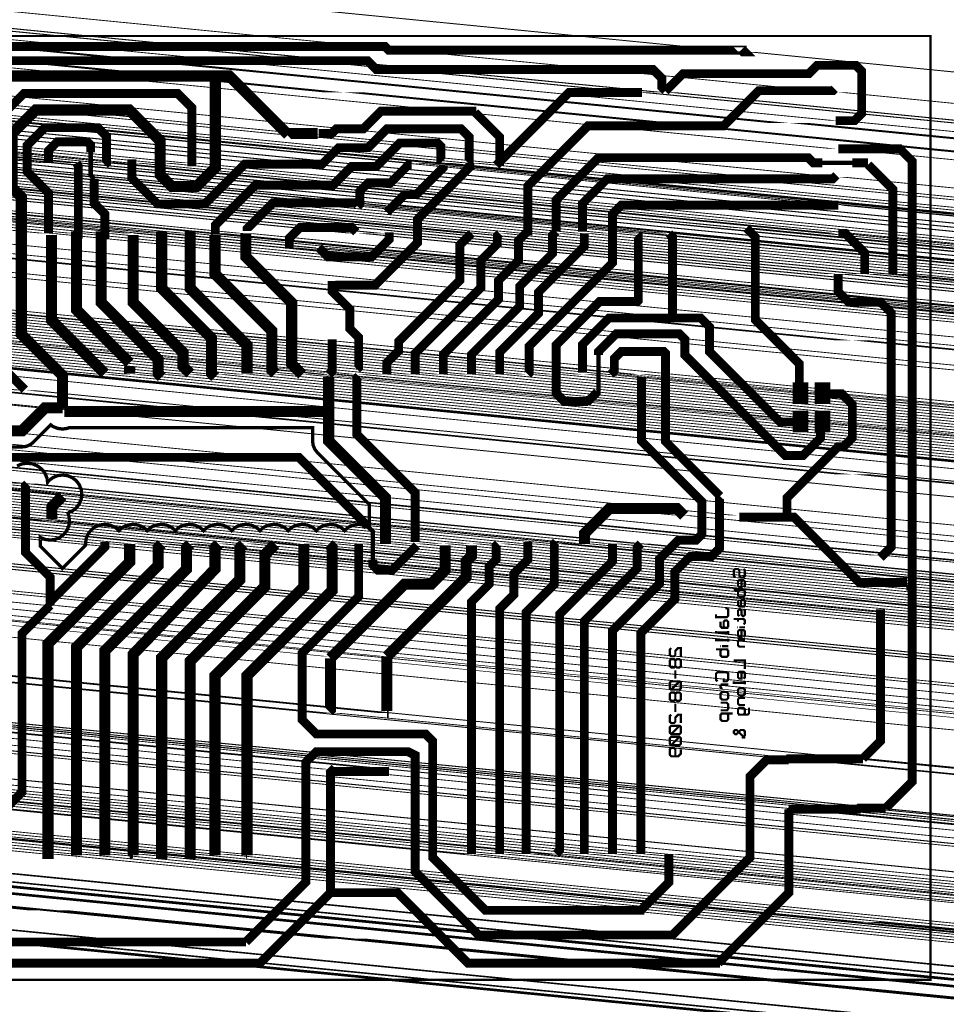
# Model space of a CAD drawing. Header units: millimetres. Extents: x -27026875 to 27027017, y -27026893 to 27026992.
# Tile 32 of 44: x 33 to 116, y -2 to 86. Entities that reach past the tile are written whole.
import ezdxf

# ---------------------------------------------------------------- set-up
doc = ezdxf.new("R2010")
doc.units = ezdxf.units.MM
doc.layers.add('BOT', color=2, linetype='CONTINUOUS')
doc.layers.add('DRL', color=26, linetype='CONTINUOUS')

# ---------------------------------------------------------------- blocks, each defined once
blk = doc.blocks.new('PAD_3_2')
at = {"layer": 'BOT', "color": 1}
blk.add_lwpolyline([(-0.45, 0, 54053816, 0.9, 1), (0.45, 0, 54053816, 0.9, 1)], format="xyseb", close=True, dxfattribs=at)
blk = doc.blocks.new('PAD_8_26')
at = {"layer": 'DRL', "color": 1}
blk.add_lwpolyline([(-0.2, 0, 53992952, 0.4, 1), (0.2, 0, 53992952, 0.4, 1)], format="xyseb", close=True, dxfattribs=at)
blk = doc.blocks.new('PAD_9_2')
at = {"layer": 'BOT', "color": 1}
blk.add_lwpolyline([(-0.395, 0, 53985784, 0.79, 1), (0.395, 0, 53985784, 0.79, 1)], format="xyseb", close=True, dxfattribs=at)
blk = doc.blocks.new('PAD_10_2')
at = {"layer": 'BOT', "const_width": 1.4}
blk.add_lwpolyline([(-0.975, 0), (0.975, 0)], dxfattribs=at)
blk = doc.blocks.new('PAD_11_2')
at = {"layer": 'BOT', "color": 1}
blk.add_lwpolyline([(-0.75, 0, 53992952, 1.5, 1), (0.75, 0, 53992952, 1.5, 1)], format="xyseb", close=True, dxfattribs=at)
blk = doc.blocks.new('PAD_12_2')
at = {"layer": 'BOT', "color": 1}
blk.add_lwpolyline([(-0.555, 0, 53992952, 1.11, 1), (0.555, 0, 53992952, 1.11, 1)], format="xyseb", close=True, dxfattribs=at)
blk = doc.blocks.new('PAD_13_2')
at = {"layer": 'BOT', "color": 1}
blk.add_lwpolyline([(-0.715, 0, 53992952, 1.43, 1), (0.715, 0, 53992952, 1.43, 1)], format="xyseb", close=True, dxfattribs=at)
blk = doc.blocks.new('PAD_14_2')
at = {"layer": 'BOT', "color": 1}
blk.add_lwpolyline([(-0.4, 0, 53992952, 0.8, 1), (0.4, 0, 53992952, 0.8, 1)], format="xyseb", close=True, dxfattribs=at)
blk = doc.blocks.new('PAD_15_2')
at = {"layer": 'BOT', "color": 1}
blk.add_lwpolyline([(-0.5, 0, 53992952, 1, 1), (0.5, 0, 53992952, 1, 1)], format="xyseb", close=True, dxfattribs=at)
blk = doc.blocks.new('PAD_16_2')
at = {"layer": 'BOT', "color": 1}
blk.add_lwpolyline([(-1.25, 0, 53992952, 2.5, 1), (1.25, 0, 53992952, 2.5, 1)], format="xyseb", close=True, dxfattribs=at)
blk = doc.blocks.new('PAD_17_2')
at = {"layer": 'BOT', "color": 1}
blk.add_lwpolyline([(-1.2, 0, 53992952, 2.4, 1), (1.2, 0, 53992952, 2.4, 1)], format="xyseb", close=True, dxfattribs=at)
blk = doc.blocks.new('PAD_18_2')
at = {"layer": 'BOT', "color": 1}
blk.add_lwpolyline([(-0.9, 0, 53992952, 1.8, 1), (0.9, 0, 53992952, 1.8, 1)], format="xyseb", close=True, dxfattribs=at)
blk = doc.blocks.new('PAD_19_2')
at = {"layer": 'BOT', "color": 1}
blk.add_lwpolyline([(-1.19, 0, 53992952, 2.38, 1), (1.19, 0, 53992952, 2.38, 1)], format="xyseb", close=True, dxfattribs=at)
blk = doc.blocks.new('PAD_20_2')
at = {"layer": 'BOT', "color": 1}
blk.add_lwpolyline([(-0.3, 0, 53992952, 0.6, 1), (0.3, 0, 53992952, 0.6, 1)], format="xyseb", close=True, dxfattribs=at)
blk = doc.blocks.new('PAD_21_26')
at = {"layer": 'DRL', "color": 1}
blk.add_lwpolyline([(-0.25, 0, 53992952, 0.5, 1), (0.25, 0, 53992952, 0.5, 1)], format="xyseb", close=True, dxfattribs=at)
blk = doc.blocks.new('PAD_22_26')
at = {"layer": 'DRL', "color": 1}
blk.add_lwpolyline([(-0.6, 0, 53992952, 1.2, 1), (0.6, 0, 53992952, 1.2, 1)], format="xyseb", close=True, dxfattribs=at)
blk = doc.blocks.new('PAD_23_26')
at = {"layer": 'DRL', "color": 1}
blk.add_lwpolyline([(-0.225, 0, 53992952, 0.45, 1), (0.225, 0, 53992952, 0.45, 1)], format="xyseb", close=True, dxfattribs=at)
blk = doc.blocks.new('PAD_24_26')
at = {"layer": 'DRL', "color": 1}
blk.add_lwpolyline([(-0.275, 0, 53992952, 0.55, 1), (0.275, 0, 53992952, 0.55, 1)], format="xyseb", close=True, dxfattribs=at)
blk = doc.blocks.new('PAD_25_26')
at = {"layer": 'DRL', "color": 1}
blk.add_lwpolyline([(-0.8875, 0, 53992952, 1.775, 1), (0.8875, 0, 53992952, 1.775, 1)], format="xyseb", close=True, dxfattribs=at)
blk = doc.blocks.new('PAD_26_26')
at = {"layer": 'DRL', "color": 1}
blk.add_lwpolyline([(-0.775, 0, 53992952, 1.55, 1), (0.775, 0, 53992952, 1.55, 1)], format="xyseb", close=True, dxfattribs=at)
blk = doc.blocks.new('PAD_27_26')
at = {"layer": 'DRL', "color": 1}
blk.add_lwpolyline([(-0.8, 0, 53992952, 1.6, 1), (0.8, 0, 53992952, 1.6, 1)], format="xyseb", close=True, dxfattribs=at)
blk = doc.blocks.new('PAD_28_26')
at = {"layer": 'DRL', "color": 1}
blk.add_lwpolyline([(-0.325, 0, 53992952, 0.65, 1), (0.325, 0, 53992952, 0.65, 1)], format="xyseb", close=True, dxfattribs=at)
blk = doc.blocks.new('PAD_29_26')
at = {"layer": 'DRL', "color": 1}
blk.add_lwpolyline([(-0.1375, 0, 53992952, 0.275, 1), (0.1375, 0, 53992952, 0.275, 1)], format="xyseb", close=True, dxfattribs=at)

msp = doc.modelspace()

# ---------------------------------------------------------------- linework, layer by layer
at = {"layer": '53705064', "const_width": 0.2}
msp.add_lwpolyline([(0, 85), (115, 85), (115, 0), (0, 0), (0, 85)], dxfattribs=at)
at = {"layer": '53749800'}
for points, const_width in [([(24.4475, 84.0475), (65.88124, 84.0475), (66.19874, 83.73), (98.425, 83.73)], 0.8), ([(97.94875, 83.73), (98.1075, 83.57125), (98.26625, 83.57125), (98.1075, 83.73)], 0.8), ([(22.96583, 77.38), (22.86, 77.48583), (22.86, 79.6025), (26.035, 82.7775), (60.21916, 82.7775)], 0.8), ([(91.1225, 80.07876), (90.805, 80.39626), (90.805, 81.19), (90.01125, 81.98375), (65.0875, 81.98375), (64.29375, 82.7775), (60.0075, 82.7775)], 0.8), ([(91.1225, 80.02584), (92.71, 81.61334), (104.03416, 81.61334), (104.77499, 82.35417), (108.2675, 82.35417), (108.79666, 81.82501), (108.79666, 78.015), (108.16166, 77.38), (106.46833, 77.38)], 0.8), ([(57.15, 76.11), (51.85833, 81.40167), (31.4325, 81.40167), (28.99833, 78.9675), (28.99833, 61.8225), (28.575, 61.39917), (10.26583, 61.39917)], 1), ([(50.58833, 81.08417), (50.58833, 73.14667), (48.895, 71.45334), (46.6725, 71.45334), (45.61416, 72.51168), (45.61416, 73.8875)], 1), ([(30.26833, 54.62584), (30.7975, 55.15501), (30.7975, 77.27417), (33.3375, 79.81417), (47.20166, 79.81417), (48.47166, 78.54417), (48.47166, 73.2525)], 0.8), ([(75.8825, 73.35834), (82.44416, 79.92), (89.00583, 79.92)], 0.8), ([(106.3625, 80.2375), (106.20376, 80.07876), (99.53625, 80.07876), (96.36124, 76.90375), (84.1375, 76.90375), (78.73999, 71.50624), (78.73999, 67.06125)], 0.8), ([(45.61416, 73.8875), (45.61416, 75.58084), (42.8625, 78.3325), (34.39583, 78.3325), (32.27916, 76.21583), (32.27916, 71.3475), (33.12583, 70.50083), (33.12583, 58.11834), (36.83, 54.41417), (36.83, 51.45084)], 1), ([(74.08333, 78.22667), (65.51083, 78.22667), (63.92333, 76.63917), (61.48916, 76.63917), (61.06583, 76.21584), (59.90166, 76.21584)], 0.8), ([(73.9775, 78.12084), (76.2, 75.89834), (76.2, 73.35834)], 0.8), ([(40.64, 73.41125), (40.79875, 73.57), (40.79875, 75.95125), (40.005, 76.745), (35.2425, 76.745), (33.655, 75.1575), (33.655, 72.77625), (35.56, 70.87125), (35.56, 67.22)], 0.8), ([(73.3425, 73.57), (73.44833, 73.67583), (73.44833, 75.89834), (72.7075, 76.63917), (66.04, 76.63917), (64.34667, 74.94584), (61.70083, 74.94584), (60.21916, 73.46417), (53.23416, 73.46417), (49.63583, 69.86584), (45.4025, 69.86584), (43.07416, 72.19418), (43.07416, 73.8875)], 0.8), ([(57.04416, 76.11), (57.15, 76.21584), (59.79583, 76.21584)], 1), ([(39.36999, 74.5225), (39.36999, 75.15751), (39.0525, 75.475), (36.35375, 75.475), (35.56, 74.68125), (35.56, 73.57)], 0.8), ([(71.01416, 73.67584), (70.90833, 73.78167), (70.90833, 75.05167), (70.59083, 75.36917), (67.20416, 75.36917), (65.08749, 73.2525), (62.865, 73.2525), (61.17167, 71.55917), (54.18666, 71.55917), (50.58833, 67.96084), (50.58833, 67.11417)], 0.8), ([(39.6875, 72.14125), (39.36999, 72.45876), (39.36999, 74.5225)], 0.4), ([(113.18875, 34.99375), (113.3475, 35.7875), (113.3475, 73.72875), (112.23625, 74.84), (106.68, 74.84)], 0.8), ([(38.1, 73.57), (38.25875, 73.2525), (38.25875, 66.74375)], 0.8), ([(61.11875, 62.66917), (61.22458, 62.56334), (64.98166, 62.56334), (68.79166, 66.37334), (68.79166, 68.49), (73.50125, 73.19959), (73.50125, 73.57)], 0.8), ([(63.39416, 69.65417), (63.60583, 69.86584), (63.60583, 71.03), (64.34667, 71.77084), (66.3575, 71.77084), (67.945, 73.35834), (68.2625, 73.35834)], 0.8), ([(66.04, 69.125), (67.6275, 70.7125), (68.68583, 70.7125), (71.12, 73.14667), (71.12, 73.35834)], 0.8), ([(81.28, 67.37875), (81.28, 70.23625), (85.09, 74.04625), (103.98125, 74.04625), (104.4575, 73.57), (105.25125, 73.57)], 0.8), ([(105.25125, 73.57), (107.95, 73.57)], 0.4), ([(107.95, 73.57), (109.37875, 73.57)], 0.8), ([(109.37875, 73.41125), (111.60125, 71.18875), (111.60125, 63.56875)], 0.8), ([(106.52125, 72.45875), (106.20375, 72.14125), (96.8375, 72.14125)], 0.8), ([(40.64, 66.74375), (40.64, 68.96625), (39.6875, 69.91875), (39.6875, 72.14125)], 0.8), ([(97.63125, 72.14125), (85.88375, 72.14125), (83.66125, 69.91875), (83.66125, 67.37875)], 0.8), ([(63.39416, 69.76), (63.18249, 69.97167), (55.77416, 69.97167), (53.44583, 67.64334), (53.44583, 67.43167)], 0.8), ([(106.68, 69.76), (87.15375, 69.76), (86.36, 68.96625), (86.36, 67.22)], 0.8), ([(40.64, 54.6), (35.84, 59.4), (35.84, 67.08)], 1), ([(42.88, 55.56), (38.08, 60.36), (38.08, 67.4)], 1), ([(45.76, 54.28), (45.44, 54.6), (45.44, 55.88), (40.32, 61), (40.32, 67.4)], 1), ([(48.32, 54.6), (47.68, 55.24), (47.68, 56.52), (43.2, 61), (43.2, 67.08)], 1), ([(50.56, 54.28), (50.24, 54.6), (50.24, 57.8), (45.76, 62.28), (45.76, 67.4)], 1), ([(48.32, 67.4), (48.32, 62.28), (53.44, 57.16), (53.44, 54.6)], 1), ([(56, 54.6), (55.68, 54.92), (55.68, 58.44), (50.56, 63.56), (50.56, 67.08)], 1), ([(58.42, 54.52), (57.4675, 55.4725), (57.4675, 60.97584), (53.34, 65.10334), (53.34, 67.22)], 1), ([(63.28833, 67.32584), (62.865, 67.74917), (58.20833, 67.74917), (57.25583, 66.79667), (57.25583, 65.84417)], 0.8), ([(59.90166, 65.95), (60.74832, 65.10334), (64.66416, 65.10334), (66.25166, 66.69084), (66.25166, 67.32584)], 0.8), ([(73.66, 67.22), (72.60166, 66.16166), (72.60166, 62.98667), (67.09833, 57.48334), (67.09833, 56.63667), (66.04, 55.57834), (66.04, 54.52)], 0.8), ([(76.2, 67.22), (75.98833, 67.00833), (75.98833, 66.2675), (74.50666, 64.78583), (74.50666, 62.35167), (68.58, 56.42501), (68.58, 54.52)], 0.8), ([(78.74, 67.43167), (77.89333, 66.585), (77.89333, 64.78584), (76.09416, 62.98667), (76.09416, 61.29334), (71.12, 56.31918), (71.12, 54.52)], 0.8), ([(81.28, 67.37875), (80.9625, 67.06125), (80.9625, 65.42084), (77.99916, 62.4575), (77.99916, 60.65834), (73.66, 56.31918), (73.66, 54.52)], 0.8), ([(76.2, 54.52), (76.2, 56.53084), (79.6925, 60.02334), (79.6925, 61.92834), (83.82, 66.05584), (83.82, 67.22)], 0.8), ([(78.74, 54.52), (78.84583, 54.62583), (78.84583, 57.06), (86.36, 64.57417), (86.36, 67.22)], 0.8), ([(88.5825, 67.11417), (88.68833, 67.00834), (88.68833, 61.1875), (88.5825, 61.08167), (85.19583, 61.08167), (81.28, 57.16584), (81.28, 54.41417)], 0.8), ([(91.44, 67.22), (91.7575, 66.9025), (91.7575, 59.6)], 0.8), ([(98.425, 67.69625), (99.21875, 66.9025), (99.21875, 59.44125), (103.1875, 55.4725), (103.1875, 52.77375)], 0.8), ([(109.06125, 63.56875), (109.06125, 65.47375), (107.315, 67.22), (106.68, 67.22)], 0.8), ([(110.49, 38.01), (111.4425, 38.9625), (111.4425, 60.07625), (110.49, 61.02875), (107.6325, 61.02875), (106.68, 61.98125), (106.68, 63.56875)], 0.8), ([(63.34125, 54.99625), (63.5, 55.155), (63.5, 57.85375), (62.70625, 58.6475), (62.70625, 60.39375), (61.11875, 61.98125), (61.11875, 62.93375)], 0.8), ([(103.1875, 50.23375), (101.44125, 50.23375), (95.09125, 56.58375), (95.09125, 58.80625), (94.2975, 59.6), (86.0425, 59.6), (83.66125, 57.21875), (83.66125, 54.67875)], 0.8), ([(105.25125, 50.3925), (105.0925, 50.23375), (105.0925, 48.805), (103.505, 47.2175), (101.9175, 47.2175), (92.86875, 56.26625), (92.86875, 57.695), (92.3925, 58.17125), (86.6775, 58.17125), (85.09, 56.58375), (85.09, 56.26625)], 0.8), ([(60.80125, 54.52), (61.11875, 54.8375), (61.11875, 57.695)], 0.8), ([(85.09, 56.58375), (85.09, 53.5675)], 0.4), ([(86.20125, 54.52), (86.51875, 54.8375), (86.51875, 55.94875), (87.15375, 56.58375), (90.96375, 56.58375), (91.1225, 56.425), (91.1225, 48.4875), (96.04375, 43.56625)], 0.8), ([(30.37416, 54.62584), (31.96166, 54.62584), (33.44333, 53.14417)], 0.8), ([(42.88, 54.6), (42.88, 55.24)], 1), ([(65.92, 39.24), (65.92, 43.4), (60.8, 48.52), (60.8, 54.28)], 1), ([(63.5, 54.36125), (63.34125, 54.2025), (63.34125, 49.1225), (68.58, 43.88375), (68.58, 39.43875)], 0.8), ([(81.28, 54.52), (81.28, 52.82667), (82.02083, 52.08584), (84.1375, 52.08584)], 0.8), ([(81.28, 54.52), (81.28, 52.9325), (82.2325, 51.98), (84.29625, 51.98), (85.09, 52.77375), (85.09, 53.72625)], 0.4), ([(94.4, 43.08), (88.96, 48.52), (88.96, 54.28)], 0.8), ([(84.1375, 52.08584), (84.98416, 52.9325)], 0.8), ([(105.25125, 52.9325), (105.41, 52.77375), (106.9975, 52.77375), (107.95, 51.82125), (107.95, 48.805), (107.15625, 48.01125), (106.68, 48.01125), (102.07625, 43.4075), (102.07625, 41.82)], 0.8), ([(30.48, 49.28125), (30.63875, 49.44), (33.17875, 49.44), (35.2425, 51.50375), (36.83, 51.50375)], 1), ([(36.98875, 51.18625), (60.48375, 51.18625)], 1), ([(31.44058, 47.9895), (33.17875, 47.9895), (33.55417, 48.03892), (33.904, 48.18383), (34.20441, 48.41435), (35.7719, 49.98183), (35.95975, 49.83768), (36.37953, 49.66381), (36.83, 49.6045), (37.28047, 49.66381), (37.45416, 49.73575), (59.3495, 49.73575), (59.3495, 48.52), (59.39892, 48.14458), (59.54383, 47.79475), (59.77434, 47.49434), (64.4695, 42.79918), (64.4695, 40.71116), (64.37025, 40.78732), (63.95047, 40.96119), (63.5, 41.0205), (63.04953, 40.96119), (62.62975, 40.78732), (62.26928, 40.51072), (62.23, 40.45953), (62.19072, 40.51072), (61.83025, 40.78732), (61.41047, 40.96119), (60.96, 41.0205), (60.50953, 40.96119), (60.08975, 40.78732), (59.72928, 40.51072), (59.69, 40.45953), (59.65072, 40.51072), (59.29025, 40.78732), (58.87047, 40.96119), (58.42, 41.0205), (57.96953, 40.96119), (57.54975, 40.78732), (57.18928, 40.51072), (57.15, 40.45953), (57.11072, 40.51072), (56.75025, 40.78732), (56.33047, 40.96119), (55.88, 41.0205), (55.42953, 40.96119), (55.00975, 40.78732), (54.64928, 40.51072), (54.61, 40.45953), (54.57072, 40.51072), (54.21025, 40.78732), (53.79047, 40.96119), (53.34, 41.0205), (52.88953, 40.96119), (52.46975, 40.78732), (52.10928, 40.51072), (52.07, 40.45953), (52.03072, 40.51072), (51.67025, 40.78732), (51.25047, 40.96119), (50.8, 41.0205), (50.34953, 40.96119), (49.92975, 40.78732), (49.56928, 40.51072), (49.53, 40.45953), (49.49072, 40.51072), (49.13025, 40.78732), (48.71047, 40.96119), (48.26, 41.0205), (47.80953, 40.96119), (47.38975, 40.78732), (47.02928, 40.51072), (46.99, 40.45953), (46.95072, 40.51072), (46.59025, 40.78732), (46.17047, 40.96119), (45.72, 41.0205), (45.26953, 40.96119), (44.84975, 40.78732), (44.48928, 40.51072), (44.45, 40.45953), (44.41072, 40.51072), (44.05025, 40.78732), (43.63047, 40.96119), (43.18, 41.0205), (42.72953, 40.96119), (42.30975, 40.78732), (41.94928, 40.51072), (41.91, 40.45953), (41.87072, 40.51072), (41.51025, 40.78732), (41.09047, 40.96119), (40.64, 41.0205), (40.18953, 40.96119), (39.76975, 40.78732), (39.40928, 40.51072), (39.13268, 40.15025), (38.95881, 39.73047), (38.8995, 39.28), (38.91673, 39.14913), (36.80942, 37.04182), (36.6737, 37.2187), (34.84675, 39.04565), (34.84675, 39.83777), (34.8485, 39.83643), (35.26828, 39.66256), (35.71875, 39.60325), (36.16922, 39.66256), (36.589, 39.83643), (36.94947, 40.11303), (37.22607, 40.4735), (37.39994, 40.89328), (37.45925, 41.34375), (37.39994, 41.79422), (37.328, 41.96793), (37.328, 42.01293), (37.41432, 42.09925), (37.70025, 42.21768), (38.06072, 42.49428), (38.33732, 42.85475), (38.51119, 43.27453), (38.5705, 43.725), (38.51119, 44.17547), (38.33732, 44.59525), (38.06072, 44.95572), (37.70025, 45.23232), (37.28047, 45.40619), (36.83, 45.4655), (36.37953, 45.40619), (35.95975, 45.23232), (35.59928, 44.95572), (35.48797, 44.81066), (35.44245, 45.15644), (35.25758, 45.60275), (34.9635, 45.986), (34.58025, 46.28008), (34.13394, 46.46495), (33.655, 46.528), (33.17606, 46.46495), (32.72975, 46.28008)], 0.301), ([(30.32125, 46.9), (30.48, 47.05875), (56.99125, 47.05875)], 0.8), ([(64.29375, 40.8675), (58.1025, 47.05875), (56.67375, 47.05875)], 0.8), ([(33.655, 44.6775), (33.49625, 44.51875), (33.49625, 38.48625), (35.71875, 36.26375), (35.71875, 33.72375)], 0.8), ([(36.83, 43.56625), (35.8775, 42.61375), (35.8775, 41.5025)], 1), ([(94.34375, 43.13625), (94.40333, 43.07667), (94.40333, 40.12667), (93.87416, 39.5975), (92.28666, 39.5975), (90.59333, 37.90417), (90.59333, 35.68167), (86.36, 31.44834), (86.36, 11.34)], 0.8), ([(96.04375, 43.56625), (95.99083, 43.51333), (95.99083, 38.85667), (95.25, 38.11584), (93.345, 38.11584), (91.96916, 36.74), (91.96916, 34.30585), (88.9, 31.23668), (88.9, 11.34)], 0.8), ([(92.8, 41.8), (92.16, 42.44), (86.08, 42.44), (83.84, 40.2), (83.84, 39.24)], 1), ([(107.315, 37.0575), (102.71125, 41.66125), (97.79, 41.66125)], 0.8), ([(64.77, 37.85125), (64.77, 40.39125), (64.29375, 40.8675)], 0.4), ([(42.88, 39.24), (42.88, 37.64), (35.52, 30.28), (35.52, 10.8825)], 1), ([(35.56, 33.8825), (40.64, 38.9625), (40.64, 39.43875)], 0.8), ([(45.76, 39.24), (45.44, 38.92), (45.44, 37.32), (38.08, 29.96), (38.08, 11.2025)], 1), ([(48.32, 39.24), (48, 38.92), (48, 37), (40.64, 29.64), (40.64, 11.2)], 1), ([(50.88, 39.24), (50.56, 38.92), (50.56, 37), (43.1975, 29.32), (43.1975, 11.2)], 1), ([(53.12, 39.24), (52.8, 38.92), (52.8, 36.04), (45.76, 29), (45.76, 10.8825)], 1), ([(56, 39.24), (55.04, 38.28), (55.04, 35.4), (48.32, 28.68), (48.32, 10.8825)], 1), ([(58.56, 39.24), (58.56, 35.4), (50.56, 27.4), (50.56, 11.2)], 1), ([(60.8, 39.24), (61.12, 38.92), (61.12, 35.08), (53.44, 27.4), (53.44, 11.2025)], 1), ([(63.5, 39.28), (63.5, 34.5175), (58.42, 29.4375), (58.42, 23.405), (59.69, 22.135), (69.5325, 22.135), (70.1675, 21.5), (70.1675, 11.0225), (74.93, 6.26), (89.2175, 6.26001)], 0.8), ([(60.96, 28.96125), (67.6275, 35.62875), (70.00875, 35.62875), (71.27875, 36.89875), (71.27875, 39.12125)], 1), ([(68.73875, 39.12125), (66.51625, 36.89875), (65.24625, 36.89875), (64.77, 37.375), (64.77, 37.85125)], 0.8), ([(66.04, 29.12), (73.18375, 36.26375), (73.18375, 37.6925), (73.66, 38.16875), (73.66, 39.12125)], 1), ([(76.04125, 39.28), (75.8825, 39.12125), (75.8825, 37.85125), (75.2475, 37.21625), (75.2475, 35.62875), (73.66, 34.04125), (73.66, 11.34)], 0.8), ([(78.73999, 39.43875), (78.73999, 37.85125), (77.47, 36.58126), (77.47, 34.67625), (76.2, 33.40625), (76.2, 11.34)], 0.8), ([(81.28, 39.43875), (81.12125, 39.28), (81.12125, 35.62875), (78.58125, 33.08875), (78.58125, 11.34)], 0.8), ([(81.28, 11.34), (81.5975, 11.6575), (81.5975, 32.93), (86.36, 37.6925), (86.36, 39.28)], 0.8), ([(88.9, 39.28), (88.5825, 38.9625), (88.5825, 37.0575), (83.82, 32.295), (83.82, 11.34)], 0.8), ([(112.87125, 35.7875), (108.585, 35.7875), (107.315, 37.0575)], 0.8), ([(98.15486, 37), (98.27984, 36.87502), (98.27984, 36.3751), (98.15486, 36.25012), (97.9049, 36.25012), (97.77992, 36.3751), (97.77992, 36.87502), (97.65494, 37), (97.40498, 37), (97.28, 36.87502), (97.28, 36.3751), (97.40498, 36.25012)], 0.2), ([(98.15486, 35.37526), (98.27984, 35.50024), (98.27984, 35.87518), (98.15486, 36.00016), (97.77992, 36.00016), (97.65494, 35.87518), (97.65494, 35.50024), (97.77992, 35.37526), (97.96739, 35.37526), (97.96739, 36.00016)], 0.2), ([(110.96625, 15.4675), (113.3475, 17.84875), (113.3475, 35.62875)], 0.8), ([(113.18875, 35.47), (113.18875, 35.31125)], 0.8), ([(98.27984, 35.1253), (97.28, 35.1253)], 0.2), ([(97.77992, 35.1253), (97.65494, 35.00032), (97.65494, 34.62538), (97.77992, 34.5004), (98.15486, 34.5004), (98.27984, 34.62538), (98.27984, 35.00032), (98.15486, 35.1253)], 0.2), ([(35.71875, 33.72375), (33.17875, 31.18375), (33.17875, 16.89625), (31.4325, 15.15), (31.4325, 4.0375)], 0.8), ([(97.65494, 34.12546), (97.65494, 33.75052), (97.77992, 33.62554), (98.27984, 33.62554)], 0.2), ([(98.15486, 33.62554), (98.27984, 33.75052), (98.27984, 34.12546), (98.15486, 34.25044), (98.02988, 34.25044), (97.9049, 34.12546), (97.9049, 33.75052), (98.02988, 33.62554)], 0.2), ([(108.9025, 19.9125), (110.49, 21.5), (110.49, 33.35334)], 0.8), ([(96.50476, 33.48), (96.64222, 33.48), (96.77968, 33.34254), (96.77968, 32.7927), (96.64222, 32.65524), (95.68, 32.65524), (95.68, 32.93016)], 0.2), ([(98.15486, 33.37558), (98.27984, 33.2506), (98.27984, 32.87566), (98.15486, 32.75068), (98.09237, 32.75068), (97.96739, 32.87566), (97.96739, 33.2506), (97.84241, 33.37558), (97.77992, 33.37558), (97.65494, 33.2506), (97.65494, 32.87566), (97.77992, 32.75068)], 0.2), ([(96.09238, 32.24286), (96.09238, 31.83048), (96.22984, 31.69302), (96.77968, 31.69302)], 0.2), ([(96.64222, 31.69302), (96.77968, 31.83048), (96.77968, 32.24286), (96.64222, 32.38032), (96.50476, 32.38032), (96.3673, 32.24286), (96.3673, 31.83048), (96.50476, 31.69302)], 0.2), ([(97.28, 32.50072), (98.15486, 32.50072), (98.27984, 32.37574), (98.27984, 32.12578), (98.15486, 32.0008)], 0.2), ([(97.65494, 32.50072), (97.65494, 32.25076)], 0.2), ([(96.77968, 31.28064), (95.68, 31.28064), (95.68, 31.4181)], 0.2), ([(96.77968, 31.4181), (96.77968, 31.14318)], 0.2), ([(97.65494, 31.75084), (97.59245, 31.75084)], 0.2), ([(98.15486, 30.87598), (98.27984, 31.00096), (98.27984, 31.3759), (98.15486, 31.50088), (97.77992, 31.50088), (97.65494, 31.3759), (97.65494, 31.00096), (97.77992, 30.87598), (97.96739, 30.87598), (97.96739, 31.50088)], 0.2), ([(98.27984, 31.75084), (97.77992, 31.75084)], 0.2), ([(96.77968, 30.59334), (95.68, 30.59334), (95.68, 30.7308)], 0.2), ([(96.77968, 30.7308), (96.77968, 30.45588)], 0.2), ([(98.27984, 30.62602), (97.65494, 30.62602)], 0.2), ([(97.77992, 30.62602), (97.65494, 30.50104), (97.65494, 30.1261), (97.77992, 30.00112), (98.27984, 30.00112)], 0.2), ([(60.80125, 24.19875), (60.96, 24.3575), (60.96, 28.96125)], 1), ([(66.04, 24.19875), (66.04, 29.12)], 1), ([(92.51984, 29.13044), (92.51984, 29.88032), (92.26988, 29.88032), (92.01992, 29.63036), (92.01992, 29.25542), (91.89494, 29.13044), (91.64498, 29.13044), (91.52, 29.25542), (91.52, 29.75534), (91.64498, 29.88032)], 0.2), ([(96.77968, 29.76858), (95.68, 29.76858)], 0.2), ([(96.09238, 30.0435), (96.02365, 30.0435)], 0.2), ([(96.22984, 29.76858), (96.09238, 29.63112), (96.09238, 29.21874), (96.22984, 29.08128), (96.64222, 29.08128), (96.77968, 29.21874), (96.77968, 29.63112), (96.64222, 29.76858)], 0.2), ([(96.77968, 30.0435), (96.22984, 30.0435)], 0.2), ([(92.01992, 28.7555), (92.1449, 28.88048), (92.39486, 28.88048), (92.51984, 28.7555), (92.51984, 28.25558), (92.39486, 28.1306), (92.1449, 28.1306), (92.01992, 28.25558), (92.01992, 28.7555), (91.89494, 28.88048), (91.64498, 28.88048), (91.52, 28.7555), (91.52, 28.25558), (91.64498, 28.1306), (91.89494, 28.1306), (92.01992, 28.25558)], 0.2), ([(97.28, 28.75132), (98.27984, 28.75132), (98.27984, 28.00144)], 0.2), ([(92.01992, 27.88064), (92.01992, 27.13076)], 0.2), ([(96.3673, 27.15684), (96.3673, 26.88192), (96.64222, 26.88192), (96.77968, 27.01938), (96.77968, 27.56922), (96.64222, 27.70668), (95.81746, 27.70668), (95.68, 27.56922), (95.68, 27.01938), (95.81746, 26.88192)], 0.2), ([(98.15486, 27.12658), (98.27984, 27.25156), (98.27984, 27.6265), (98.15486, 27.75148), (97.77992, 27.75148), (97.65494, 27.6265), (97.65494, 27.25156), (97.77992, 27.12658), (97.96739, 27.12658), (97.96739, 27.75148)], 0.2), ([(92.51984, 26.75582), (92.39486, 26.8808), (91.64498, 26.8808), (91.52, 26.75582), (91.52, 26.2559), (91.64498, 26.13092), (92.39486, 26.13092), (92.51984, 26.2559), (92.51984, 26.75582)], 0.2), ([(92.39486, 26.8808), (91.64498, 26.13092)], 0.2), ([(96.77968, 26.607), (96.09238, 26.607)], 0.2), ([(96.22984, 26.607), (96.09238, 26.46954), (96.09238, 26.33208), (96.22984, 26.19462)], 0.2), ([(98.27984, 26.75164), (97.28, 26.75164), (97.28, 26.87662)], 0.2), ([(98.27984, 26.87662), (98.27984, 26.62666)], 0.2), ([(92.01992, 25.75598), (92.1449, 25.88096), (92.39486, 25.88096), (92.51984, 25.75598), (92.51984, 25.25606), (92.39486, 25.13108), (92.1449, 25.13108), (92.01992, 25.25606), (92.01992, 25.75598), (91.89494, 25.88096), (91.64498, 25.88096), (91.52, 25.75598), (91.52, 25.25606), (91.64498, 25.13108), (91.89494, 25.13108), (92.01992, 25.25606)], 0.2), ([(96.77968, 25.78224), (96.64222, 25.9197), (96.22984, 25.9197), (96.09238, 25.78224), (96.09238, 25.36986), (96.22984, 25.2324), (96.64222, 25.2324), (96.77968, 25.36986), (96.77968, 25.78224)], 0.2), ([(98.27984, 26.12674), (98.15486, 26.25172), (97.77992, 26.25172), (97.65494, 26.12674), (97.65494, 25.7518), (97.77992, 25.62682), (98.15486, 25.62682), (98.27984, 25.7518), (98.27984, 26.12674)], 0.2), ([(92.01992, 24.88112), (92.01992, 24.13124)], 0.2), ([(96.09238, 24.95748), (96.64222, 24.95748), (96.77968, 24.82002), (96.77968, 24.40764), (96.64222, 24.27018)], 0.2), ([(98.27984, 25.37686), (97.65494, 25.37686)], 0.2), ([(97.77992, 25.37686), (97.65494, 25.25188), (97.65494, 24.87694), (97.77992, 24.75196), (98.27984, 24.75196)], 0.2), ([(66.19875, 24.04), (66.04, 24.04)], 1), ([(92.51984, 23.1314), (92.51984, 23.88128), (92.26988, 23.88128), (92.01992, 23.63132), (92.01992, 23.25638), (91.89494, 23.1314), (91.64498, 23.1314), (91.52, 23.25638), (91.52, 23.7563), (91.64498, 23.88128)], 0.2), ([(96.09238, 24.27018), (96.77968, 24.27018)], 0.2), ([(97.19206, 23.99526), (96.09238, 23.99526)], 0.2), ([(96.22984, 23.99526), (96.09238, 23.8578), (96.09238, 23.44542), (96.22984, 23.30796), (96.64222, 23.30796), (96.77968, 23.44542), (96.77968, 23.8578), (96.64222, 23.99526)], 0.2), ([(98.15486, 23.8771), (98.27984, 24.00208), (98.27984, 24.37702), (98.15486, 24.502), (97.77992, 24.502), (97.65494, 24.37702), (97.65494, 24.00208), (97.77992, 23.8771)], 0.2), ([(97.65494, 23.8771), (98.5298, 23.8771), (98.65478, 24.00208), (98.65478, 24.502)], 0.2), ([(92.51984, 22.75646), (92.39486, 22.88144), (91.64498, 22.88144), (91.52, 22.75646), (91.52, 22.25654), (91.64498, 22.13156), (92.39486, 22.13156), (92.51984, 22.25654), (92.51984, 22.75646)], 0.2), ([(92.39486, 22.88144), (91.64498, 22.13156)], 0.2), ([(98.27984, 21.75244), (97.52996, 22.50232), (97.40498, 22.50232), (97.28, 22.37734), (97.28, 22.25236), (97.40498, 22.12738), (97.52996, 22.12738), (97.9049, 22.50232), (98.15486, 22.50232), (98.27984, 22.37734), (98.27984, 22.0024), (98.02988, 21.75244)], 0.2), ([(92.51984, 21.75662), (92.39486, 21.8816), (91.64498, 21.8816), (91.52, 21.75662), (91.52, 21.2567), (91.64498, 21.13172), (92.39486, 21.13172), (92.51984, 21.2567), (92.51984, 21.75662)], 0.2), ([(92.39486, 21.8816), (91.64498, 21.13172)], 0.2), ([(53.34, 3.4025), (58.7375, 8.8), (58.7375, 19.595), (59.69, 20.5475), (67.945, 20.5475), (68.58, 20.23), (68.58, 9.7525), (74.295, 4.0375), (91.7575, 4.0375), (98.7425, 11.0225), (98.7425, 18.325), (100.22417, 19.80667), (102.235, 19.80667)], 0.8), ([(92.51984, 20.75678), (92.51984, 20.38184), (92.26988, 20.13188), (91.64498, 20.13188), (91.52, 20.25686), (91.52, 20.75678), (91.64498, 20.88176), (91.89494, 20.88176), (92.01992, 20.75678), (92.01992, 20.13188)], 0.2), ([(102.02333, 19.9125), (108.9025, 19.9125)], 0.8), ([(60.94, 18.94001), (60.96, 18.92001), (60.96, 7.8475), (54.61, 1.4975), (30.7975, 1.4975)], 0.8), ([(60.8, 19.08), (61.11999, 18.76001), (66.23999, 18.76001)], 0.8), ([(95.885, 1.4975), (102.235, 7.8475), (102.235, 15.36167)], 0.8), ([(102.12916, 15.4675), (102.23499, 15.36167), (102.44666, 15.36167)], 0.8), ([(110.96625, 15.4675), (108.585, 15.4675), (108.47917, 15.36167), (102.235, 15.36167)], 0.8), ([(35.52, 11.34), (35.56, 11.34)], 0.8), ([(38.08, 11.34), (38.1, 11.34)], 0.8), ([(42.88, 11.34), (43.18, 11.34)], 0.8), ([(45.76, 11.34), (45.72, 11.34)], 0.8), ([(48.32, 11.34), (48.26, 11.34)], 0.8), ([(50.56, 11.6575), (50.8, 11.6575)], 0.8), ([(53.44, 11.34), (53.34, 11.34)], 0.8), ([(73.66, 11.6575), (73.66, 11.34)], 0.8), ([(88.9, 6.26001), (91.44, 8.80001), (91.44, 11.34)], 0.8), ([(96.04373, 1.4975), (73.34251, 1.4975), (66.9925, 7.8475), (60.96, 7.8475)], 0.8), ([(31.4325, 4.0375), (32.0675, 3.4025), (53.34, 3.4025)], 0.8)]:
    msp.add_lwpolyline(points, dxfattribs=dict(at, const_width=const_width))

# ---------------------------------------------------------------- block references
at = {"layer": 'BOT'}
for name, p in [('PAD_3_2', (98.26625, 83.57125)), ('PAD_3_2', (98.425, 67.69625)), ('PAD_3_2', (33.49625, 53.09125)), ('PAD_3_2', (33.655, 44.6775)), ('PAD_3_2', (102.235, 19.9125)), ('PAD_3_2', (108.74374, 19.9125)), ('PAD_3_2', (102.235, 15.4675)), ('PAD_3_2', (108.74374, 15.4675)), ('PAD_18_2', (5.08, 79.92)), ('PAD_18_2', (62.23, 79.92)), ('PAD_15_2', (88.68833, 79.92)), ('PAD_15_2', (91.22833, 79.92)), ('PAD_14_2', (106.68, 79.92)), ('PAD_18_2', (102.235, 77.16834)), ('PAD_15_2', (15.24, 77.38)), ('PAD_15_2', (19.05, 77.38)), ('PAD_15_2', (22.86, 77.38)), ('PAD_14_2', (106.68, 77.38)), ('PAD_15_2', (15.24, 74.84)), ('PAD_15_2', (19.05, 74.84)), ('PAD_15_2', (22.86, 74.84)), ('PAD_14_2', (106.68, 74.84)), ('PAD_14_2', (35.56, 73.57)), ('PAD_14_2', (38.1, 73.57)), ('PAD_14_2', (40.64, 73.57)), ('PAD_14_2', (43.18, 73.57)), ('PAD_14_2', (45.72, 73.57)), ('PAD_14_2', (48.26, 73.57)), ('PAD_14_2', (68.42125, 73.57)), ('PAD_14_2', (70.96125, 73.57)), ('PAD_14_2', (73.50125, 73.57)), ('PAD_14_2', (76.04125, 73.57)), ('PAD_14_2', (106.68, 72.3)), ('PAD_13_2', (6.77333, 71.45334)), ('PAD_15_2', (63.5, 69.76)), ('PAD_15_2', (66.04, 69.76)), ('PAD_14_2', (106.68, 69.76)), ('PAD_14_2', (35.56, 67.22)), ('PAD_14_2', (38.1, 67.22)), ('PAD_14_2', (40.64, 67.22)), ('PAD_14_2', (43.18, 67.22)), ('PAD_14_2', (45.72, 67.22)), ('PAD_14_2', (48.26, 67.22)), ('PAD_14_2', (50.8, 67.22)), ('PAD_14_2', (53.34, 67.22)), ('PAD_15_2', (63.5, 67.22)), ('PAD_15_2', (66.04, 67.22)), ('PAD_14_2', (73.66, 67.22)), ('PAD_14_2', (76.2, 67.22)), ('PAD_14_2', (78.74, 67.22)), ('PAD_14_2', (81.28, 67.22)), ('PAD_14_2', (83.82, 67.22)), ('PAD_14_2', (86.36, 67.22)), ('PAD_14_2', (88.9, 67.22)), ('PAD_14_2', (91.44, 67.22)), ('PAD_14_2', (106.68, 67.22)), ('PAD_15_2', (106.52125, 63.56875)), ('PAD_15_2', (109.06125, 63.56875)), ('PAD_15_2', (111.60125, 63.56875)), ('PAD_11_2', (107.97645, 57.58917)), ('PAD_19_2', (19.47333, 56.21334)), ('PAD_14_2', (30.48, 54.52)), ('PAD_14_2', (30.48, 51.98)), ('PAD_14_2', (30.48, 49.44)), ('PAD_13_2', (6.77333, 48.59334)), ('PAD_14_2', (30.48, 46.9)), ('PAD_11_2', (107.97645, 45.52418)), ('PAD_14_2', (30.48, 44.36)), ('PAD_14_2', (30.48, 41.82)), ('PAD_15_2', (16.93333, 38.43334)), ('PAD_15_2', (19.47333, 38.43334)), ('PAD_15_2', (22.01333, 38.43334)), ('PAD_20_2', (60.96, 29.12)), ('PAD_20_2', (66.04, 29.12)), ('PAD_12_2', (19.05, 24.04)), ('PAD_15_2', (22.86, 24.04)), ('PAD_15_2', (22.86, 21.5)), ('PAD_15_2', (22.86, 18.96)), ('PAD_12_2', (19.05, 13.88)), ('PAD_14_2', (35.56, 11.34)), ('PAD_14_2', (38.1, 11.34)), ('PAD_14_2', (40.64, 11.34)), ('PAD_14_2', (43.18, 11.34)), ('PAD_14_2', (45.72, 11.34)), ('PAD_14_2', (48.26, 11.34)), ('PAD_14_2', (50.8, 11.34)), ('PAD_14_2', (53.34, 11.34)), ('PAD_14_2', (73.66, 11.34)), ('PAD_14_2', (76.2, 11.34)), ('PAD_14_2', (78.74, 11.34)), ('PAD_14_2', (81.28, 11.34)), ('PAD_14_2', (83.82, 11.34)), ('PAD_14_2', (86.36, 11.34)), ('PAD_14_2', (88.9, 11.34)), ('PAD_14_2', (91.44, 11.34)), ('PAD_17_2', (7.77875, 10.07)), ('PAD_16_2', (13.97, 10.07)), ('PAD_13_2', (18.83833, 10.07)), ('PAD_13_2', (26.45833, 10.07)), ('PAD_18_2', (35.56, 6.26001)), ('PAD_17_2', (10.77, 5.37)), ('PAD_13_2', (18.83833, 4.99)), ('PAD_13_2', (26.45833, 4.99)), ('PAD_18_2', (109.22, 5.20167)), ('PAD_18_2', (62.23, 3.72)), ('PAD_9_2', (57.15, 76.11)), ('PAD_9_2', (59.69, 76.11)), ('PAD_9_2', (26.24666, 68.91334)), ('PAD_9_2', (22.01333, 67.22)), ('PAD_9_2', (57.15, 65.95)), ('PAD_9_2', (59.69, 65.95)), ('PAD_9_2', (22.01333, 64.68)), ('PAD_9_2', (26.24666, 63.83334)), ('PAD_9_2', (60.96, 62.61625)), ('PAD_9_2', (60.96, 57.53625)), ('PAD_9_2', (40.64, 54.52)), ('PAD_9_2', (43.18, 54.52)), ('PAD_9_2', (45.72, 54.52)), ('PAD_9_2', (48.26, 54.52)), ('PAD_9_2', (50.8, 54.52)), ('PAD_9_2', (53.34, 54.52)), ('PAD_9_2', (55.88, 54.52)), ('PAD_9_2', (58.42, 54.52)), ('PAD_9_2', (60.96, 54.52)), ('PAD_9_2', (63.5, 54.52)), ('PAD_9_2', (66.04, 54.52)), ('PAD_9_2', (68.58, 54.52)), ('PAD_9_2', (71.12, 54.52)), ('PAD_9_2', (73.66, 54.52)), ('PAD_9_2', (76.2, 54.52)), ('PAD_9_2', (78.74, 54.52)), ('PAD_9_2', (81.28, 54.52)), ('PAD_9_2', (83.82, 54.52)), ('PAD_9_2', (86.36, 54.52)), ('PAD_9_2', (88.9, 54.52)), ('PAD_9_2', (36.83, 51.345)), ('PAD_9_2', (36.83, 43.725)), ('PAD_9_2', (3.38666, 42.66667)), ('PAD_9_2', (11.00666, 42.66667)), ('PAD_9_2', (35.71875, 41.34375)), ('PAD_9_2', (92.71, 41.82)), ('PAD_9_2', (97.79, 41.82)), ('PAD_9_2', (40.64, 39.28)), ('PAD_9_2', (43.18, 39.28)), ('PAD_9_2', (45.72, 39.28)), ('PAD_9_2', (48.26, 39.28)), ('PAD_9_2', (50.8, 39.28)), ('PAD_9_2', (53.34, 39.28)), ('PAD_9_2', (55.88, 39.28)), ('PAD_9_2', (58.42, 39.28)), ('PAD_9_2', (60.96, 39.28)), ('PAD_9_2', (63.5, 39.28)), ('PAD_9_2', (66.04, 39.28)), ('PAD_9_2', (68.58, 39.28)), ('PAD_9_2', (71.12, 39.28)), ('PAD_9_2', (73.66, 39.28)), ('PAD_9_2', (76.2, 39.28)), ('PAD_9_2', (78.74, 39.28)), ('PAD_9_2', (81.28, 39.28)), ('PAD_9_2', (83.82, 39.28)), ('PAD_9_2', (86.36, 39.28)), ('PAD_9_2', (88.9, 39.28)), ('PAD_9_2', (3.38666, 37.58667)), ('PAD_9_2', (5.92666, 37.58667)), ('PAD_9_2', (110.49, 38.22167)), ('PAD_9_2', (12.7, 34.2)), ('PAD_9_2', (17.78, 34.2)), ('PAD_9_2', (23.70666, 34.2)), ('PAD_9_2', (35.71875, 33.72375)), ('PAD_9_2', (110.49, 33.14167)), ('PAD_9_2', (23.70666, 31.66)), ('PAD_9_2', (60.96, 24.04)), ('PAD_9_2', (66.04, 24.04)), ('PAD_9_2', (7.62, 22.77)), ('PAD_9_2', (15.24, 22.77)), ('PAD_9_2', (27.14625, 23.0875)), ('PAD_9_2', (60.96, 18.96)), ('PAD_9_2', (66.04, 18.96)), ('PAD_9_2', (27.14625, 18.0075)), ('PAD_9_2', (7.62, 17.69)), ('PAD_9_2', (15.24, 17.69))]:
    msp.add_blockref(name, p, dxfattribs=at)
at = {"layer": 'BOT', "rotation": 90}
for p in [(103.29333, 52.82667), (105.27771, 52.82667), (103.29333, 50.28668), (105.27771, 50.28668)]:
    msp.add_blockref('PAD_10_2', p, dxfattribs=at)
at = {"layer": 'DRL'}
for name, p in [('PAD_8_26', (98.26625, 83.57125)), ('PAD_27_26', (5.08, 79.92)), ('PAD_27_26', (62.23, 79.92)), ('PAD_23_26', (88.68833, 79.92)), ('PAD_23_26', (91.22833, 79.92)), ('PAD_21_26', (106.68, 79.92)), ('PAD_23_26', (15.24, 77.38)), ('PAD_23_26', (19.05, 77.38)), ('PAD_23_26', (22.86, 77.38)), ('PAD_27_26', (102.235, 77.16834)), ('PAD_21_26', (106.68, 77.38)), ('PAD_8_26', (57.15, 76.11)), ('PAD_8_26', (59.69, 76.11)), ('PAD_23_26', (15.24, 74.84)), ('PAD_23_26', (19.05, 74.84)), ('PAD_23_26', (22.86, 74.84)), ('PAD_21_26', (106.68, 74.84)), ('PAD_21_26', (35.56, 73.57)), ('PAD_21_26', (38.1, 73.57)), ('PAD_21_26', (40.64, 73.57)), ('PAD_21_26', (43.18, 73.57)), ('PAD_21_26', (45.72, 73.57)), ('PAD_21_26', (48.26, 73.57)), ('PAD_21_26', (68.42125, 73.57)), ('PAD_21_26', (70.96125, 73.57)), ('PAD_21_26', (73.50125, 73.57)), ('PAD_21_26', (76.04125, 73.57)), ('PAD_21_26', (106.68, 72.3)), ('PAD_24_26', (6.77333, 71.45334)), ('PAD_21_26', (106.68, 69.76)), ('PAD_8_26', (26.24666, 68.91334)), ('PAD_23_26', (63.5, 69.76)), ('PAD_23_26', (66.04, 69.76)), ('PAD_8_26', (22.01333, 67.22)), ('PAD_21_26', (35.56, 67.22)), ('PAD_21_26', (38.1, 67.22)), ('PAD_21_26', (40.64, 67.22)), ('PAD_21_26', (43.18, 67.22)), ('PAD_21_26', (45.72, 67.22)), ('PAD_21_26', (48.26, 67.22)), ('PAD_21_26', (50.8, 67.22)), ('PAD_21_26', (53.34, 67.22)), ('PAD_23_26', (63.5, 67.22)), ('PAD_23_26', (66.04, 67.22)), ('PAD_21_26', (73.66, 67.22)), ('PAD_21_26', (76.2, 67.22)), ('PAD_21_26', (78.74, 67.22)), ('PAD_21_26', (81.28, 67.22)), ('PAD_21_26', (83.82, 67.22)), ('PAD_21_26', (86.36, 67.22)), ('PAD_21_26', (88.9, 67.22)), ('PAD_21_26', (91.44, 67.22)), ('PAD_8_26', (98.425, 67.69625)), ('PAD_21_26', (106.68, 67.22)), ('PAD_8_26', (57.15, 65.95)), ('PAD_8_26', (59.69, 65.95)), ('PAD_8_26', (22.01333, 64.68)), ('PAD_8_26', (26.24666, 63.83334)), ('PAD_23_26', (106.52125, 63.56875)), ('PAD_23_26', (109.06125, 63.56875)), ('PAD_23_26', (111.60125, 63.56875)), ('PAD_8_26', (60.96, 62.61625)), ('PAD_8_26', (60.96, 57.53625)), ('PAD_22_26', (107.97645, 57.58917)), ('PAD_28_26', (19.47333, 56.21334)), ('PAD_21_26', (30.48, 54.52)), ('PAD_8_26', (40.64, 54.52)), ('PAD_8_26', (43.18, 54.52)), ('PAD_8_26', (45.72, 54.52)), ('PAD_8_26', (48.26, 54.52)), ('PAD_8_26', (50.8, 54.52)), ('PAD_8_26', (53.34, 54.52)), ('PAD_8_26', (55.88, 54.52)), ('PAD_8_26', (58.42, 54.52)), ('PAD_8_26', (60.96, 54.52)), ('PAD_8_26', (63.5, 54.52)), ('PAD_8_26', (66.04, 54.52)), ('PAD_8_26', (68.58, 54.52)), ('PAD_8_26', (71.12, 54.52)), ('PAD_8_26', (73.66, 54.52)), ('PAD_8_26', (76.2, 54.52)), ('PAD_8_26', (78.74, 54.52)), ('PAD_8_26', (81.28, 54.52)), ('PAD_8_26', (83.82, 54.52)), ('PAD_8_26', (86.36, 54.52)), ('PAD_8_26', (88.9, 54.52)), ('PAD_8_26', (33.49625, 53.09125)), ('PAD_21_26', (103.29333, 52.82667)), ('PAD_21_26', (105.27771, 52.82667)), ('PAD_21_26', (30.48, 51.98)), ('PAD_8_26', (36.83, 51.345)), ('PAD_21_26', (103.29333, 50.28668)), ('PAD_21_26', (105.27771, 50.28668)), ('PAD_21_26', (30.48, 49.44)), ('PAD_24_26', (6.77333, 48.59334)), ('PAD_21_26', (30.48, 46.9)), ('PAD_22_26', (107.97645, 45.52418)), ('PAD_21_26', (30.48, 44.36)), ('PAD_8_26', (33.655, 44.6775)), ('PAD_8_26', (36.83, 43.725)), ('PAD_8_26', (3.38666, 42.66667)), ('PAD_8_26', (11.00666, 42.66667)), ('PAD_21_26', (30.48, 41.82)), ('PAD_8_26', (92.71, 41.82)), ('PAD_8_26', (97.79, 41.82)), ('PAD_8_26', (35.71875, 41.34375)), ('PAD_8_26', (40.64, 39.28)), ('PAD_8_26', (43.18, 39.28)), ('PAD_8_26', (45.72, 39.28)), ('PAD_8_26', (48.26, 39.28)), ('PAD_8_26', (50.8, 39.28)), ('PAD_8_26', (53.34, 39.28)), ('PAD_8_26', (55.88, 39.28)), ('PAD_8_26', (58.42, 39.28)), ('PAD_8_26', (60.96, 39.28)), ('PAD_8_26', (63.5, 39.28)), ('PAD_8_26', (66.04, 39.28)), ('PAD_8_26', (68.58, 39.28)), ('PAD_8_26', (71.12, 39.28)), ('PAD_8_26', (73.66, 39.28)), ('PAD_8_26', (76.2, 39.28)), ('PAD_8_26', (78.74, 39.28)), ('PAD_8_26', (81.28, 39.28)), ('PAD_8_26', (83.82, 39.28)), ('PAD_8_26', (86.36, 39.28)), ('PAD_8_26', (88.9, 39.28)), ('PAD_21_26', (16.93333, 38.43334)), ('PAD_21_26', (19.47333, 38.43334)), ('PAD_21_26', (22.01333, 38.43334)), ('PAD_8_26', (110.49, 38.22167)), ('PAD_8_26', (3.38666, 37.58667)), ('PAD_8_26', (5.92666, 37.58667)), ('PAD_8_26', (12.7, 34.2)), ('PAD_8_26', (17.78, 34.2)), ('PAD_8_26', (23.70666, 34.2)), ('PAD_8_26', (35.71875, 33.72375)), ('PAD_8_26', (110.49, 33.14167)), ('PAD_8_26', (23.70666, 31.66)), ('PAD_29_26', (60.96, 29.12)), ('PAD_29_26', (66.04, 29.12)), ('PAD_23_26', (19.05, 24.04)), ('PAD_21_26', (22.86, 24.04)), ('PAD_8_26', (60.96, 24.04)), ('PAD_8_26', (66.04, 24.04)), ('PAD_8_26', (27.14625, 23.0875)), ('PAD_8_26', (7.62, 22.77)), ('PAD_8_26', (15.24, 22.77)), ('PAD_21_26', (22.86, 21.5)), ('PAD_21_26', (102.235, 19.9125)), ('PAD_21_26', (108.74374, 19.9125)), ('PAD_21_26', (22.86, 18.96)), ('PAD_8_26', (60.96, 18.96)), ('PAD_8_26', (66.04, 18.96)), ('PAD_8_26', (7.62, 17.69)), ('PAD_8_26', (15.24, 17.69)), ('PAD_8_26', (27.14625, 18.0075)), ('PAD_21_26', (102.235, 15.4675)), ('PAD_21_26', (108.74374, 15.4675)), ('PAD_23_26', (19.05, 13.88)), ('PAD_21_26', (35.56, 11.34)), ('PAD_21_26', (38.1, 11.34)), ('PAD_21_26', (40.64, 11.34)), ('PAD_21_26', (43.18, 11.34)), ('PAD_21_26', (45.72, 11.34)), ('PAD_21_26', (48.26, 11.34)), ('PAD_21_26', (50.8, 11.34)), ('PAD_21_26', (53.34, 11.34)), ('PAD_21_26', (73.66, 11.34)), ('PAD_21_26', (76.2, 11.34)), ('PAD_21_26', (78.74, 11.34)), ('PAD_21_26', (81.28, 11.34)), ('PAD_21_26', (83.82, 11.34)), ('PAD_21_26', (86.36, 11.34)), ('PAD_21_26', (88.9, 11.34)), ('PAD_21_26', (91.44, 11.34)), ('PAD_26_26', (7.77875, 10.07)), ('PAD_25_26', (13.97, 10.07)), ('PAD_23_26', (18.83833, 10.07)), ('PAD_23_26', (26.45833, 10.07)), ('PAD_27_26', (35.56, 6.26001)), ('PAD_26_26', (10.77, 5.37)), ('PAD_27_26', (109.22, 5.20167)), ('PAD_23_26', (18.83833, 4.99)), ('PAD_23_26', (26.45833, 4.99)), ('PAD_27_26', (62.23, 3.72))]:
    msp.add_blockref(name, p, dxfattribs=at)

doc.saveas('drawing.dxf')
